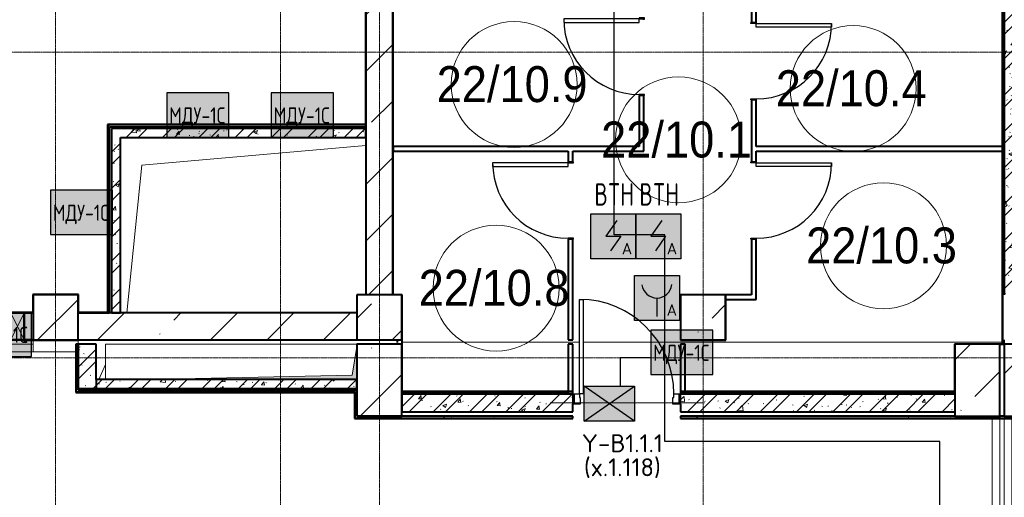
# Model space of a CAD drawing. Header units: millimetres. Extents: x -135639 to 224623, y -383017 to -59102.
# Tile 124 of 256: x 91794 to 102744, y -347868 to -342555. Entities that reach past the tile are written whole.
import ezdxf
from ezdxf.enums import TextEntityAlignment as Align

# ---------------------------------------------------------------- set-up
doc = ezdxf.new("R2010")
doc.units = ezdxf.units.MM
for name, pattern in [('CONTINOUS', [0]), ('Линия сетки', [25, 20, -2.5, 0, -2.5]), ('Невидимые', [5, 3, -2]), ('Штрих_3_1_5_', [4.5, 3, -1.5]), ('Штриховая_ш3 п1_5', [4.5, 3, -1.5])]:
    doc.linetypes.add(name, pattern=pattern)
for name, color, linetype, lineweight in [('A-000-M_MASS', 7, 'Continuous', 18), ('A-000-MH_MASS', 7, 'Невидимые', 18), ('A-010-A_ROOM', 7, 'Continuous', 20), ('A-200-M_WALL', 7, 'Continuous', 18), ('A-200-M_WALL_EXT', 7, 'Continuous', 18), ('A-200-M_WALL_INT', 7, 'Continuous', 18), ('A-200-M_WALL_PAT', 7, 'Continuous', 40), ('A-314-M_WINDOW', 7, 'Continuous', 18), ('A-325-M_DOOR', 7, 'Continuous', 18), ('A-325-M_DOOR__FRAME', 7, 'Continuous', 30), ('A-325-M_DOOR_PANEL', 7, 'Continuous', 30), ('M-567-M_MECH_EQP', 7, 'Continuous', 18), ('S-280-M_COLUMN', 7, 'Continuous', 18), ('S-280-M_STRUCT_FRAME', 7, 'Continuous', 18), ('Z-030-M_GRID', 7, 'Continuous', 9), ('Z-060-M_DETAIL', 7, 'Continuous', 18), ('Арматура воздуховодов', 7, 'Continuous', 18), ('ОС', 5, 'Continuous', 25), ('ПС', 7, 'Continuous', 40), ('СС-011-ПОЖ-СИГНАЛИЗАЦИЯ', 1, 'Continuous', 30)]:
    doc.layers.add(name, color=color, linetype=linetype, lineweight=lineweight)
doc.layers.add('A-010-M_ROOM_SEPARATION', color=4, linetype='Штриховая_ш3 п1_5', lineweight=40, true_color=0x00ffff)
doc.layers.add('ССПС', color=5, linetype='Continuous')
doc.styles.add('1111', font='isocpeur.ttf')
doc.styles.add('Arial_2', font='arial.ttf', dxfattribs={"width": 0.9, "height": 400})
doc.styles.add('ISOCPEUR', font='isocpeur.ttf', dxfattribs={"height": 300})
pattern_1 = [(50, (0, 0), (437.2423, -38.2536), [45.72, -502.92]), (355, (0, 0), (-84.5828, 458.5367), [36.576, -402.336]), (100.451, (36.44, -3.2), (352.662, 420.2802), [38.856, -427.416]), (46.184, (0, 121.9), (650.59, -100.9033), [68.58, -754.38]), (96.636, (54.2, 113.5), (569.766, 593.8263), [58.284, -641.125]), (351.184, (0, 121.9), (569.7716, 593.8214), [54.864, -603.504]), (21, (60.96, 91.44), (363.875, -245.4366), [45.72, -502.92]), (326, (60.96, 91.44), (148.3253, 442.0518), [36.576, -402.336]), (71.451, (91.3, 71), (512.201, 196.6115), [38.856, -427.416]), (37.5, (0, 0), (7.41278, 202.9318), [6.706, -390.754, 6.706, -401.726, -403.86]), (37.5, (0, 0), (7.41278, 202.9318), [-805.891, 6.706, -397.154]), (7.5, (0, 0), (160.36715, 240.43305), [6.706, -226.162, 6.706, -381.61, -153.924]), (7.5, (0, 0), (160.36715, 240.43305), [-621.182, 6.706, -147.218]), (327.5, (-135.94, 0), (325.41783, -13.7491), [6.706, -145.694, 6.706, -468.782, -630.936]), (327.5, (-135.94, 0), (325.41783, -13.7491), [-627.888, 6.706, -624.23]), (317.5, (-196.9, 0), (355.51, 61.0244), [6.706, -191.414, 6.706, -309.067, -448.056]), (317.5, (-196.9, 0), (355.51, 61.0244), [-513.893, 6.706, -441.35])]
pattern_2 = [(45, (0, 0), (-202.05576, 202.05576), []), (45, (134.7, 0), (-202.05576, 202.05576), [])]
pattern_3 = [(0, (0, 0), (812.8, 203.2), [67.056, -542.544, 67.056, -542.544, -3251.2]), (0, (0, 0), (812.8, 203.2), [-1219.2, 67.056, -1152.144, 67.056, -542.544, -1422.4]), (0, (0, 0), (812.8, 203.2), [-3048, 67.056, -339.344, 67.056, -948.944]), (120, (304.8, 101.6), (-582.37636, 602.30545), [67.056, -542.544, 67.056, -542.544, -3251.2]), (120, (304.8, 101.6), (-582.37636, 602.30545), [-1219.2, 67.056, -1152.144, 67.056, -542.544, -1422.4]), (120, (304.8, 101.6), (-582.37636, 602.30545), [-3048, 67.056, -339.344, 67.056, -948.944]), (240, (406.4, 508), (-230.42364, -805.50545), [67.056, -542.544, 67.056, -542.544, -3251.2]), (240, (406.4, 508), (-230.42364, -805.50545), [-1219.2, 67.056, -1152.144, 67.056, -542.544, -1422.4]), (240, (406.4, 508), (-230.42364, -805.50545), [-3048, 67.056, -339.344, 67.056, -948.944])]
pattern_4 = [(45, (0, 0), (-628.618, 628.618), []), (45, (628.6, 0), (-628.618, 628.618), [1111.25, -222.25, 6.706, -215.544])]

# ---------------------------------------------------------------- blocks, each defined once
blk = doc.blocks.new('101_Дверь_Однопольная - _ПЧ_800х2000_Кладовая_Л-4171007-B2_-11_400_')
at = {"layer": 'A-325-M_DOOR', "color": 253, "lineweight": 30, "true_color": 0xaaaaaa}
for p, q in [((-430, 25), (-431, 25)), ((-431, 25), (-431, -35)), ((-430, -35), (-430, 25)), ((431, 25), (430, 25)), ((430, 25), (430, -35)), ((431, -35), (431, 25)), ((-431, -35), (-430, -35)), ((430, -35), (431, -35))]:
    blk.add_line(p, q, dxfattribs=at)
at = {"layer": 'A-325-M_DOOR__FRAME', "color": 253, "true_color": 0xaaaaaa}
for p, q in [((-420, 25), (-430, 25)), ((-430, 25), (-430, -35)), ((-420, -15), (-420, 25)), ((430, 25), (420, 25)), ((420, 25), (420, -15)), ((430, -35), (430, 25)), ((-430, -35), (-419, -35)), ((-419, -15), (-420, -15)), ((-419, -35), (-419, -15)), ((420, -15), (419, -15)), ((419, -15), (419, -35)), ((419, -35), (430, -35))]:
    blk.add_line(p, q, dxfattribs=at)
at = {"layer": 'A-325-M_DOOR_PANEL', "color": 253, "true_color": 0xaaaaaa}
for p, q in [((420, 865), (380, 865)), ((380, 865), (380, 25)), ((420, 25), (420, 865)), ((380, 25), (420, 25))]:
    blk.add_line(p, q, dxfattribs=at)
blk.add_arc((420, 25), 840, 90, 180, dxfattribs=at)
blk = doc.blocks.new('101_Дверь_Однопольная - _ПЧ_800х2000_Кладовая_Пр-4171002-B2_-11_400_')
at = {"layer": 'A-325-M_DOOR', "color": 253, "lineweight": 30, "true_color": 0xaaaaaa}
for p, q in [((-431, 25), (-430, 25)), ((-431, -35), (-431, 25)), ((-430, 25), (-430, -35)), ((430, -35), (430, 25)), ((430, 25), (431, 25)), ((431, 25), (431, -35)), ((-430, -35), (-431, -35)), ((431, -35), (430, -35))]:
    blk.add_line(p, q, dxfattribs=at)
at = {"layer": 'A-325-M_DOOR__FRAME', "color": 253, "true_color": 0xaaaaaa}
for p, q in [((-430, 25), (-420, 25)), ((-430, -35), (-430, 25)), ((-420, 25), (-420, -15)), ((420, 25), (430, 25)), ((420, -15), (420, 25)), ((430, 25), (430, -35)), ((-419, -35), (-430, -35)), ((-420, -15), (-419, -15)), ((-419, -15), (-419, -35)), ((419, -15), (420, -15)), ((419, -35), (419, -15)), ((430, -35), (419, -35))]:
    blk.add_line(p, q, dxfattribs=at)
at = {"layer": 'A-325-M_DOOR_PANEL', "color": 253, "true_color": 0xaaaaaa}
for p, q in [((-420, 865), (-380, 865)), ((-420, 25), (-420, 865)), ((-380, 865), (-380, 25)), ((-380, 25), (-420, 25))]:
    blk.add_line(p, q, dxfattribs=at)
blk.add_arc((-420, 25), 840, 0, 90, dxfattribs=at)
blk = doc.blocks.new('101_Дверь_Однопольная - _ПЧ_Мет_1000х2000_Блок кладовых_EI60_Пр-4427903-B2_-11_400_')
at = {"layer": 'A-325-M_DOOR', "color": 253, "lineweight": 30, "true_color": 0xaaaaaa}
for p, q in [((-600, 100), (-585, 100)), ((-600, -15), (-600, 100)), ((-585, 100), (-585, -15)), ((585, -15), (585, 100)), ((585, 100), (600, 100)), ((600, 100), (600, -15)), ((-585, -15), (-600, -15)), ((600, -15), (585, -15))]:
    blk.add_line(p, q, dxfattribs=at)
at = {"layer": 'A-325-M_DOOR__FRAME', "color": 253, "true_color": 0xaaaaaa}
for p, q in [((-585, 100), (-525, 100)), ((-585, -15), (-585, 100)), ((-525, 100), (-525, 60)), ((-525, 60), (-515, 60)), ((-515, 60), (-515, -15)), ((515, 60), (525, 60)), ((515, -15), (515, 60)), ((525, 100), (585, 100)), ((525, 60), (525, 100)), ((585, 100), (585, -15)), ((-515, -15), (-585, -15)), ((585, -15), (515, -15))]:
    blk.add_line(p, q, dxfattribs=at)
at = {"layer": 'A-325-M_DOOR_PANEL', "color": 253, "true_color": 0xaaaaaa}
for p, q in [((-525, 1150), (-485, 1150)), ((-525, 100), (-525, 1150)), ((-485, 1150), (-485, 100)), ((-485, 100), (-525, 100))]:
    blk.add_line(p, q, dxfattribs=at)
blk.add_arc((-525, 100), 1050, 0, 90, dxfattribs=at)
blk = doc.blocks.new('A_MEQ_OpeningShaft-Rectangular - ОВ-2726996-B2_-11_400_')
at = {"layer": 'Z-060-M_DETAIL', "true_color": 0xe2e2e2}
blk.add_hatch(color=254, dxfattribs=at).paths.add_polyline_path([(2166, -10), (4, -10), (4, -376), (57, -57), (2320, -10)])
at = {"layer": 'A-000-MH_MASS', "color": 253, "linetype": 'Continuous', "true_color": 0xaaaaaa}
for p, q in [((2800, -400), (2800, -10)), ((4, -400), (2800, -400))]:
    blk.add_line(p, q, dxfattribs=at)
at = {"layer": 'Z-060-M_DETAIL', "color": 253, "true_color": 0xaaaaaa}
for p, q in [((57, -57), (4, -376)), ((4, -376), (57, -57)), ((2320, -10), (57, -57)), ((57, -57), (2320, -10)), ((2800, -400), (2800, -10)), ((2800, -10), (2800, -400)), ((4, -400), (2800, -400)), ((4, -400), (2800, -400))]:
    blk.add_line(p, q, dxfattribs=at)
blk = doc.blocks.new('ПР - _ПЧ_1200_200_Оп250-250_Шаг300_Арм16_Арм10-V55-B2_-11_400_')
at = {"layer": 'S-280-M_STRUCT_FRAME', "color": 21, "true_color": 0xffaaaa}
for p, q in [((-850, 0), (850, 0)), ((-850, 0), (-600, 0)), ((-515, 0), (515, 0)), ((-515, 0), (515, 0)), ((600, 0), (850, 0))]:
    blk.add_line(p, q, dxfattribs=at)
blk = doc.blocks.new('CP_ДШ_Hanytex_TopJoint 24C_Половина - CP_ДШ_Hanytex_TopJoint 24C_Половина-V93-B2_-11_400_')
at = {"layer": 'A-000-M_MASS', "color": 253, "true_color": 0xaaaaaa}
for p, q in [((500, 110), (25, 110)), ((500, 110), (500, -25)), ((0, -25), (0, 25))]:
    blk.add_line(p, q, dxfattribs=at)
blk = doc.blocks.new('CP_ДШ_Hanytex_TopJoint 24C - CP_ДШ_Hanytex_TopJoint 24C-3950277-B2_-11_400_')
at = {"layer": 'A-000-M_MASS', "color": 253, "true_color": 0xaaaaaa}
for p, q in [((0, -25), (0, 110)), ((1185, 110), (0, 110)), ((1300, 110), (1225, 110)), ((1300, 110), (1300, -25)), ((1185, 25), (0, 25)), ((0, 25), (0, -25)), ((1300, 25), (1225, 25)), ((1300, -25), (1300, 25)), ((250, -25), (1185, -25)), ((1225, -25), (1300, -25)), ((1185, -110), (250, -110)), ((1300, -110), (1225, -110))]:
    blk.add_line(p, q, dxfattribs=at)
blk = doc.blocks.new('180_ДефШов_ОснЛиния_ - Накладной профиль Угловой шир_ 50 мм Пол-3658927-B2_-11_400_')
at = {"layer": 'A-000-M_MASS', "color": 253, "true_color": 0xaaaaaa}
blk.add_line((0, 0), (525, 0), dxfattribs=at)
blk = doc.blocks.new('180_ДефШов_ОснЛиния_ - Накладной профиль Угловой шир_ 50 мм Пол-3647981-B2_-11_400_')
at = {"layer": 'A-000-M_MASS', "color": 253, "true_color": 0xaaaaaa}
blk.add_line((0, 0), (500, 0), dxfattribs=at)
blk = doc.blocks.new('180_ДефШов_ОснЛиния_ - Накладной профиль шир_ 50 мм Пол-3658928-B2_-11_400_')
at = {"layer": 'A-000-M_MASS', "color": 253, "true_color": 0xaaaaaa}
blk.add_line((0, 0), (2550, 0), dxfattribs=at)
blk = doc.blocks.new('180_ДефШов_ОснЛиния_ - Накладной профиль шир_ 50 мм Пол-V127-B2_-11_400_')
at = {"layer": 'A-000-M_MASS', "color": 253, "true_color": 0xaaaaaa}
for p, q in [((0, 0), (1975, 0)), ((2015, 0), (3100, 0))]:
    blk.add_line(p, q, dxfattribs=at)
blk = doc.blocks.new('CP_ДШ_Hanytex_TopJoint 24C - CP_ДШ_Hanytex_TopJoint 24C-V129-B2_-11_400_')
at = {"layer": 'A-000-M_MASS', "color": 253, "true_color": 0xaaaaaa}
for p, q in [((3600, 110), (25, 110)), ((3600, 25), (25, 25)), ((3600, -25), (3600, 25)), ((3600, 25), (3600, -25)), ((25, -25), (3600, -25)), ((3600, -110), (25, -110))]:
    blk.add_line(p, q, dxfattribs=at)
blk = doc.blocks.new('135_SLK_GD_AR_rvt-1-B2_-11_400_')
at = {"layer": 'A-200-M_WALL_PAT', "lineweight": 9, "true_color": 0xaaaaaa}
h = blk.add_hatch(dxfattribs=at)
h.set_pattern_fill('FP_4', color=253, style=0, pattern_type=2)
h.set_pattern_definition(pattern_3)
h.paths.add_polyline_path([(111280, 15550), (111300, 15552), (111300, 22200), (111280, 22200), (111280, 15552)])
h = blk.add_hatch(dxfattribs=at)
h.set_pattern_fill('FP_1', color=253, style=0, pattern_type=2)
h.set_pattern_definition(pattern_1)
h.paths.add_polyline_path([(111300, 16100), (111550, 16100), (111550, 21950), (111300, 21950), (111300, 18908)])
h = blk.add_hatch(dxfattribs=at)
h.set_pattern_fill('FP_2', color=253, style=0, pattern_type=2)
h.set_pattern_definition(pattern_2)
h.paths.add_polyline_path([(111300, 16100), (111550, 16100), (111550, 21950), (111300, 21950), (111300, 18908)])
h = blk.add_hatch(dxfattribs=at)
h.set_pattern_fill('FP_4', color=253, style=0, pattern_type=2)
h.set_pattern_definition(pattern_3)
h.paths.add_polyline_path([(101330, 15900), (101350, 15900), (101350, 17990), (101330, 17990), (101330, 15905)])
h = blk.add_hatch(dxfattribs=at)
h.set_pattern_fill('FP_4', color=253, style=0, pattern_type=2)
h.set_pattern_definition(pattern_3)
h.paths.add_polyline_path([(104200, 17970), (104200, 17990), (101350, 17990), (101350, 17970), (101938, 17970)])
h = blk.add_hatch(dxfattribs=at)
h.set_pattern_fill('FP_1', color=253, style=0, pattern_type=2)
h.set_pattern_definition(pattern_1)
h.paths.add_polyline_path([(104200, 17850), (104200, 17950), (101370, 17950), (101370, 17850), (101938, 17850)])
h = blk.add_hatch(dxfattribs=at)
h.set_pattern_fill('FP_2', color=253, style=0, pattern_type=2)
h.set_pattern_definition(pattern_2)
h.paths.add_polyline_path([(104200, 17850), (104200, 17950), (101370, 17950), (101370, 17850), (101938, 17850)])
h = blk.add_hatch(dxfattribs=at)
h.set_pattern_fill('FP_1', color=253, style=0, pattern_type=2)
h.set_pattern_definition(pattern_1)
h.paths.add_polyline_path([(101470, 15900), (101470, 17850), (101370, 17850), (101370, 15900)])
h = blk.add_hatch(dxfattribs=at)
h.set_pattern_fill('FP_2', color=253, style=0, pattern_type=2)
h.set_pattern_definition(pattern_2)
h.paths.add_polyline_path([(101470, 15900), (101470, 17850), (101370, 17850), (101370, 15900)])
at = {"layer": 'A-200-M_WALL_PAT', "lineweight": 18, "true_color": 0xcbcbcb}
blk.add_hatch(color=9, dxfattribs=at).paths.add_polyline_path([(100400, 15600), (100500, 15600), (100500, 15900), (100400, 15900), (100400, 15735)])
at = {"layer": 'A-200-M_WALL_PAT', "lineweight": 9, "true_color": 0xaaaaaa}
h = blk.add_hatch(dxfattribs=at)
h.set_pattern_fill('FP_4', color=253, style=0, pattern_type=2)
h.set_pattern_definition(pattern_3)
h.paths.add_polyline_path([(101000, 15040), (101000, 15550), (100980, 15550), (100980, 15040)])
h = blk.add_hatch(dxfattribs=at)
h.set_pattern_fill('FP_1', color=253, style=0, pattern_type=2)
h.set_pattern_definition(pattern_1)
h.paths.add_polyline_path([(101200, 15060), (101200, 15550), (101000, 15550), (101000, 15060)])
h = blk.add_hatch(dxfattribs=at)
h.set_pattern_fill('FP_2', color=253, style=0, pattern_type=2)
h.set_pattern_definition(pattern_2)
h.paths.add_polyline_path([(101200, 15060), (101200, 15550), (101000, 15550), (101000, 15060)])
h = blk.add_hatch(dxfattribs=at)
h.set_pattern_fill('FP_1', color=253, style=0, pattern_type=2)
h.set_pattern_definition(pattern_1)
h.paths.add_polyline_path([(104100, 15060), (104100, 15160), (101200, 15160), (101200, 15060), (101938, 15060)])
h = blk.add_hatch(dxfattribs=at)
h.set_pattern_fill('FP_2', color=253, style=0, pattern_type=2)
h.set_pattern_definition(pattern_2)
h.paths.add_polyline_path([(104100, 15060), (104100, 15160), (101200, 15160), (101200, 15060), (101938, 15060)])
h = blk.add_hatch(dxfattribs=at)
h.set_pattern_fill('FP_4', color=253, style=0, pattern_type=2)
h.set_pattern_definition(pattern_3)
h.paths.add_polyline_path([(104075, 15020), (104080, 15020), (104080, 15040), (100980, 15040), (100980, 15020), (101938, 15020)])
h = blk.add_hatch(dxfattribs=at)
h.set_pattern_fill('FP_4', color=253, style=0, pattern_type=2)
h.set_pattern_definition(pattern_3)
h.paths.add_polyline_path([(104100, 14750), (104100, 15040), (104080, 15040), (104080, 14750)])
h = blk.add_hatch(dxfattribs=at)
h.set_pattern_fill('FP_4', color=253, style=0, pattern_type=2)
h.set_pattern_definition(pattern_3)
h.paths.add_polyline_path([(106450, 15000), (106500, 15000), (106500, 15020), (104600, 15020), (104602, 15000), (104711, 15000)])
h.paths.add_polyline_path([(110750, 15000), (110750, 15020), (107700, 15020), (107700, 15000), (110258, 15000)])
h = blk.add_hatch(dxfattribs=at)
h.set_pattern_fill('FP_1', color=253, style=0, pattern_type=2)
h.set_pattern_definition(pattern_1)
h.paths.add_polyline_path([(110750, 14800), (110750, 15000), (107700, 15000), (107700, 14800), (110258, 14800)])
h.paths.add_polyline_path([(104711, 14800), (106500, 14800), (106500, 15000), (104600, 15000), (104600, 14800)])
h = blk.add_hatch(dxfattribs=at)
h.set_pattern_fill('FP_2', color=253, style=0, pattern_type=2)
h.set_pattern_definition(pattern_2)
h.paths.add_polyline_path([(110750, 14800), (110750, 15000), (107700, 15000), (107700, 14800), (110258, 14800)])
h.paths.add_polyline_path([(104711, 14800), (106500, 14800), (106500, 15000), (104600, 15000), (104600, 14800)])
h = blk.add_hatch(dxfattribs=at)
h.set_pattern_fill('FP_4', color=253, style=0, pattern_type=2)
h.set_pattern_definition(pattern_3)
h.paths.add_polyline_path([(117300, 14730), (117300, 14750), (115000, 14750), (115000, 14730), (115804, 14730)])
h.paths.add_polyline_path([(113800, 14730), (113800, 14750), (107700, 14750), (107700, 14730), (113031, 14730)])
h.paths.add_polyline_path([(106500, 14730), (106500, 14750), (104080, 14750), (104080, 14730), (104711, 14730)])
at = {"color": 253, "lineweight": 18, "true_color": 0xaaaaaa}
for p, q in [((104200, 17760), (101710, 17542)), ((101710, 17542), (101540, 15900)), ((101304, 15326), (101230, 15160))]:
    blk.add_line(p, q, dxfattribs=at)
at = {"layer": 'A-010-M_ROOM_SEPARATION', "color": 131, "linetype": 'Штрих_3_1_5_', "true_color": 0xaaffff}
for p, q in [((104550, 15550), (104550, 15600)), ((111250, 15550), (111280, 15550))]:
    blk.add_line(p, q, dxfattribs=at)
at = {"layer": 'A-200-M_WALL', "color": 253, "lineweight": 40, "true_color": 0xaaaaaa}
for p, q in [((111280, 22180), (111280, 15552)), ((111300, 21950), (111300, 16100)), ((111300, 16100), (111300, 21950)), ((101330, 17990), (101330, 15905)), ((101330, 17990), (101350, 17990)), ((104200, 17990), (101350, 17990)), ((100495, 15900), (100400, 15900)), ((100400, 15900), (100495, 15900)), ((100500, 15900), (100495, 15900)), ((101330, 15905), (101330, 15900)), ((100400, 15600), (100500, 15600)), ((100500, 15600), (100400, 15600)), ((100980, 15550), (100980, 15040)), ((111280, 15552), (111280, 15550)), ((101200, 15160), (101200, 15060)), ((100980, 15020), (100980, 15040)), ((100980, 15020), (104075, 15020)), ((104075, 15020), (104080, 15020)), ((104080, 15020), (104080, 14750)), ((104602, 15020), (104600, 15020)), ((106500, 15020), (104602, 15020)), ((110750, 15020), (107700, 15020)), ((106450, 15000), (104602, 15000)), ((104602, 15000), (106450, 15000)), ((106450, 15000), (106500, 15000)), ((107750, 15000), (107700, 15000)), ((107700, 15000), (107750, 15000)), ((107700, 15000), (107750, 15000)), ((110750, 15000), (107750, 15000)), ((107750, 15000), (110750, 15000)), ((104080, 14730), (104080, 14750)), ((104080, 14730), (106500, 14730)), ((107700, 14730), (113800, 14730))]:
    blk.add_line(p, q, dxfattribs=at)
at = {"layer": 'A-200-M_WALL_INT', "color": 253, "lineweight": 40, "true_color": 0xaaaaaa}
for p, q in [((104195, 23602), (104195, 17995)), ((104200, 17995), (104200, 23602)), ((104500, 23325), (104500, 17972)), ((104502, 17972), (104502, 23325)), ((111275, 22175), (111275, 15552)), ((108490, 19819), (108490, 19131)), ((108540, 19131), (108540, 19250)), ((107240, 18319), (107240, 17750)), ((107290, 17700), (107290, 18319)), ((108490, 18269), (108490, 17581)), ((108540, 17750), (108540, 18269)), ((101330, 17995), (101325, 17995)), ((101325, 17995), (101325, 15905)), ((101350, 17995), (101330, 17995)), ((104195, 17995), (101350, 17995)), ((101350, 15905), (101350, 17970)), ((101350, 17970), (104200, 17970)), ((104200, 17970), (104200, 17995)), ((104500, 17972), (104500, 17848)), ((104502, 17848), (104502, 17972)), ((104200, 17950), (101370, 17950)), ((101370, 17950), (101370, 17850)), ((101370, 17850), (101370, 15900)), ((101470, 17850), (104200, 17850)), ((101470, 15900), (101470, 17850)), ((104200, 17850), (104200, 17950)), ((104500, 17848), (104500, 16100)), ((104502, 16102), (104502, 17848)), ((107240, 17750), (104504, 17750)), ((104504, 17750), (104504, 17700)), ((111300, 17750), (108540, 17750)), ((111300, 17700), (111300, 17750)), ((104504, 17700), (106450, 17700)), ((106450, 17700), (106450, 17581)), ((106500, 17700), (107240, 17700)), ((106500, 17581), (106500, 17700)), ((107240, 17700), (107290, 17700)), ((108540, 17581), (108540, 17700)), ((108540, 17700), (111300, 17700)), ((106450, 16719), (106450, 15600)), ((106500, 15600), (106500, 16719)), ((108490, 16719), (108490, 16100)), ((108540, 16100), (108540, 16719)), ((100500, 16105), (100495, 16105)), ((100495, 16105), (100495, 15905)), ((101000, 16105), (100500, 16105)), ((101005, 16105), (101000, 16105)), ((101005, 15905), (101005, 16105)), ((104602, 16102), (104502, 16102)), ((104602, 16100), (104602, 16102)), ((104602, 15025), (104602, 16100)), ((107700, 16102), (107698, 16102)), ((107698, 16102), (107698, 15600)), ((108200, 16102), (107700, 16102)), ((108202, 16102), (108200, 16102)), ((108490, 16100), (108200, 16100)), ((108202, 15598), (108202, 16102)), ((108540, 16050), (108540, 16100)), ((108200, 16050), (108540, 16050)), ((100495, 15905), (100400, 15905)), ((100400, 15905), (100400, 15900)), ((100495, 15900), (100500, 15900)), ((101000, 15900), (101005, 15900)), ((101325, 15905), (101005, 15905)), ((101005, 15900), (101330, 15900)), ((101330, 15900), (101350, 15900)), ((101350, 15900), (101350, 15905)), ((101370, 15900), (101470, 15900)), ((100400, 15600), (100400, 15598)), ((100400, 15598), (101000, 15598)), ((101000, 15550), (100975, 15550)), ((100975, 15550), (100975, 15040)), ((101000, 15598), (101000, 15600)), ((101200, 15550), (101000, 15550)), ((101000, 15550), (101000, 15060)), ((101000, 15040), (101000, 15550)), ((101200, 15160), (101200, 15550)), ((104600, 15600), (104600, 15020)), ((106450, 15600), (106500, 15600)), ((106450, 15550), (106450, 15000)), ((106500, 15550), (106450, 15550)), ((106500, 15000), (106500, 15550)), ((107698, 15600), (107698, 15598)), ((107698, 15598), (108200, 15598)), ((107750, 15550), (107700, 15550)), ((107700, 15550), (107700, 15000)), ((107750, 15000), (107750, 15550)), ((108200, 15598), (108202, 15598)), ((110750, 15552), (110748, 15552)), ((110748, 15552), (110748, 15025)), ((111275, 15552), (110750, 15552)), ((111250, 15550), (111280, 15550)), ((111280, 15550), (111300, 15550)), ((111300, 15552), (111300, 15600)), ((111300, 15550), (111300, 15552)), ((104100, 15160), (101200, 15160)), ((104100, 15060), (104100, 15160)), ((100975, 15040), (100975, 15020)), ((100975, 15020), (100975, 15015)), ((100975, 15015), (104075, 15015)), ((101000, 15060), (101200, 15060)), ((104075, 15040), (101000, 15040)), ((101200, 15060), (104100, 15060)), ((104080, 15040), (104075, 15040)), ((104075, 15015), (104075, 14750)), ((104100, 15040), (104080, 15040)), ((104100, 14750), (104100, 15040)), ((104600, 15020), (104600, 15000)), ((106500, 15025), (104602, 15025)), ((106500, 15000), (106500, 15025)), ((110748, 15025), (107700, 15025)), ((107700, 15025), (107700, 15000)), ((104602, 15000), (104600, 15000)), ((104600, 15000), (104600, 14800)), ((104600, 15000), (104602, 15000)), ((104600, 14800), (106500, 14800)), ((106500, 14800), (106500, 14885)), ((107700, 14885), (107700, 14800)), ((107700, 14800), (110750, 14800)), ((104075, 14750), (104075, 14730)), ((104075, 14730), (104075, 14725)), ((104075, 14725), (106500, 14725)), ((106500, 14750), (104100, 14750)), ((106500, 14725), (106500, 14750)), ((110750, 14750), (107700, 14750)), ((107700, 14750), (107700, 14725)), ((107700, 14725), (113800, 14725)), ((111300, 14750), (111250, 14750))]:
    blk.add_line(p, q, dxfattribs=at)
at = {"layer": 'A-000-M_MASS', "color": 253, "lineweight": 18, "true_color": 0xaaaaaa}
for name, p, rotation in [('CP_ДШ_Hanytex_TopJoint 24C - CP_ДШ_Hanytex_TopJoint 24C-3950277-B2_-11_400_', (100500, 15575), 180), ('CP_ДШ_Hanytex_TopJoint 24C_Половина - CP_ДШ_Hanytex_TopJoint 24C_Половина-V93-B2_-11_400_', (101000, 15575), 180), ('CP_ДШ_Hanytex_TopJoint 24C - CP_ДШ_Hanytex_TopJoint 24C-V129-B2_-11_400_', (111275, 14750), 270.0000000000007)]:
    blk.add_blockref(name, p, dxfattribs=dict(at, rotation=rotation))
for name, p in [('180_ДефШов_ОснЛиния_ - Накладной профиль шир_ 50 мм Пол-V127-B2_-11_400_', (104600, 15575)), ('180_ДефШов_ОснЛиния_ - Накладной профиль Угловой шир_ 50 мм Пол-3647981-B2_-11_400_', (107700, 15575)), ('180_ДефШов_ОснЛиния_ - Накладной профиль шир_ 50 мм Пол-3658928-B2_-11_400_', (108200, 15575)), ('180_ДефШов_ОснЛиния_ - Накладной профиль Угловой шир_ 50 мм Пол-3658927-B2_-11_400_', (110750, 15575))]:
    blk.add_blockref(name, p, dxfattribs=at)
at = {"layer": 'A-325-M_DOOR', "color": 253, "lineweight": 18, "true_color": 0xaaaaaa}
for name, p, rotation in [('101_Дверь_Однопольная - _ПЧ_800х2000_Кладовая_Л-4171007-B2_-11_400_', (107265, 18750), 89.99999999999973), ('101_Дверь_Однопольная - _ПЧ_800х2000_Кладовая_Пр-4171002-B2_-11_400_', (108515, 18700), 269.9999999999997), ('101_Дверь_Однопольная - _ПЧ_800х2000_Кладовая_Л-4171007-B2_-11_400_', (106475, 17150), 89.99999999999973), ('101_Дверь_Однопольная - _ПЧ_800х2000_Кладовая_Пр-4171002-B2_-11_400_', (108515, 17150), 269.9999999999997)]:
    blk.add_blockref(name, p, dxfattribs=dict(at, rotation=rotation))
blk.add_blockref('101_Дверь_Однопольная - _ПЧ_Мет_1000х2000_Блок кладовых_EI60_Пр-4427903-B2_-11_400_', (107100, 14900), dxfattribs=at)
at = {"layer": 'M-567-M_MECH_EQP', "color": 253, "lineweight": 18, "true_color": 0xaaaaaa, "rotation": 180}
blk.add_blockref('A_MEQ_OpeningShaft-Rectangular - ОВ-2726996-B2_-11_400_', (104104, 15150), dxfattribs=at)
at = {"layer": 'S-280-M_STRUCT_FRAME', "color": 253, "lineweight": 18, "true_color": 0xaaaaaa}
blk.add_blockref('ПР - _ПЧ_1200_200_Оп250-250_Шаг300_Арм16_Арм10-V55-B2_-11_400_', (107100, 14900), dxfattribs=at)
blk = doc.blocks.new('Бетон-Прямоугольная-Колонна - CLM_Подземные этажи_В40-500х800-V146-B2_-11_400_')
at = {"layer": 'S-280-M_COLUMN', "lineweight": 9, "true_color": 0xaaaaaa}
h = blk.add_hatch(dxfattribs=at)
h.set_pattern_fill('FP_24', color=253, style=0, pattern_type=2)
h.set_pattern_definition([(45, (-111550, -15150), (-628.618, 628.618), []), (45, (-110921.4, -15150), (-628.618, 628.618), [1111.25, -222.25, 6.706, -215.544])])
h.paths.add_polyline_path([(250, -400), (250, 400), (-250, 400), (-250, -400)])
at = {"layer": 'S-280-M_COLUMN', "color": 253, "lineweight": 40, "true_color": 0xaaaaaa}
for p, q in [((250, 400), (-250, 400)), ((-250, 400), (-250, -400)), ((250, -400), (250, 400)), ((-250, -400), (250, -400))]:
    blk.add_line(p, q, dxfattribs=at)
blk = doc.blocks.new('Бетон-Прямоугольная-Колонна - CLM_Подземные этажи_В40-500х800-V147-B2_-11_400_')
at = {"layer": 'S-280-M_COLUMN', "lineweight": 9, "true_color": 0xaaaaaa}
h = blk.add_hatch(dxfattribs=at)
h.set_pattern_fill('FP_25', color=253, style=0, pattern_type=2)
h.set_pattern_definition([(45, (-111000, -15150), (-628.618, 628.618), []), (45, (-110371.4, -15150), (-628.618, 628.618), [1111.25, -222.25, 6.706, -215.544])])
h.paths.add_polyline_path([(250, -400), (250, 400), (-250, 400), (-250, -400)])
at = {"layer": 'S-280-M_COLUMN', "color": 253, "lineweight": 40, "true_color": 0xaaaaaa}
for p, q in [((250, 400), (-250, 400)), ((-250, 400), (-250, -400)), ((250, -400), (250, 400)), ((-250, -400), (250, -400))]:
    blk.add_line(p, q, dxfattribs=at)
blk = doc.blocks.new('135_SLK_GD_KR_rvt-1-B2_-11_400_')
at = {"layer": 'S-280-M_COLUMN', "lineweight": 9, "true_color": 0xaaaaaa}
h = blk.add_hatch(dxfattribs=at)
h.set_pattern_fill('FP_5', color=253, style=0, pattern_type=2)
h.set_pattern_definition(pattern_4)
h.paths.add_polyline_path([(104600, 14750), (104600, 15550), (104100, 15550), (104100, 14750)])
at = {"layer": 'S-280-M_COLUMN', "color": 253, "lineweight": 40, "true_color": 0xaaaaaa}
for p, q in [((104600, 15550), (104100, 15550)), ((104100, 15550), (104100, 14750)), ((104600, 14750), (104600, 15550)), ((104100, 14750), (104600, 14750))]:
    blk.add_line(p, q, dxfattribs=at)
at = {"layer": 'S-280-M_COLUMN', "color": 253, "lineweight": 18, "true_color": 0xaaaaaa}
for name, p in [('Бетон-Прямоугольная-Колонна - CLM_Подземные этажи_В40-500х800-V147-B2_-11_400_', (111000, 15150)), ('Бетон-Прямоугольная-Колонна - CLM_Подземные этажи_В40-500х800-V146-B2_-11_400_', (111550, 15150))]:
    blk.add_blockref(name, p, dxfattribs=at)
blk = doc.blocks.new('Бетон-Прямоугольная-Колонна - CLM_Подземные этажи_В50-500х500-V333-B2_-11_400_')
at = {"layer": 'S-280-M_COLUMN', "lineweight": 9, "true_color": 0xaaaaaa}
h = blk.add_hatch(dxfattribs=at)
h.set_pattern_fill('FP_219', color=253, style=0, pattern_type=2)
h.set_pattern_definition([(45, (-100750, -15850), (-628.618, 628.618), []), (45, (-100121.4, -15850), (-628.618, 628.618), [1111.25, -222.25, 6.706, -215.544])])
h.paths.add_polyline_path([(-250, -250), (250, -250), (250, 250), (-250, 250)])
at = {"layer": 'S-280-M_COLUMN', "color": 253, "lineweight": 40, "true_color": 0xaaaaaa}
for p, q in [((250, 250), (-250, 250)), ((-250, 250), (-250, -250)), ((250, -250), (250, 250)), ((-250, -250), (250, -250))]:
    blk.add_line(p, q, dxfattribs=at)
blk = doc.blocks.new('Бетон-Прямоугольная-Колонна - CLM_Подземные этажи_В50-500х500-V334-B2_-11_400_')
at = {"layer": 'S-280-M_COLUMN', "lineweight": 9, "true_color": 0xaaaaaa}
h = blk.add_hatch(dxfattribs=at)
h.set_pattern_fill('FP_220', color=253, style=0, pattern_type=2)
h.set_pattern_definition([(45, (-107950, -15850), (-628.618, 628.618), []), (45, (-107321.4, -15850), (-628.618, 628.618), [1111.25, -222.25, 6.706, -215.544])])
h.paths.add_polyline_path([(250, -250), (250, 250), (-250, 250), (-250, -250)])
at = {"layer": 'S-280-M_COLUMN', "color": 253, "lineweight": 40, "true_color": 0xaaaaaa}
for p, q in [((250, 250), (-250, 250)), ((-250, 250), (-250, -250)), ((250, -250), (250, 250)), ((-250, -250), (250, -250))]:
    blk.add_line(p, q, dxfattribs=at)
blk = doc.blocks.new('Бетон-Прямоугольная-Колонна - CLM_Подземные этажи_В50-500х500-V346-B2_-11_400_')
at = {"layer": 'S-280-M_COLUMN', "lineweight": 9, "true_color": 0xaaaaaa}
h = blk.add_hatch(dxfattribs=at)
h.set_pattern_fill('FP_234', color=253, style=0, pattern_type=2)
h.set_pattern_definition([(45, (-104350, -15850), (-628.618, 628.618), []), (45, (-103721.4, -15850), (-628.618, 628.618), [1111.25, -222.25, 6.706, -215.544])])
h.paths.add_polyline_path([(250, -250), (250, 250), (-250, 250), (-250, -250)])
at = {"layer": 'S-280-M_COLUMN', "color": 253, "lineweight": 40, "true_color": 0xaaaaaa}
for p, q in [((250, 250), (-250, 250)), ((-250, 250), (-250, -250)), ((250, -250), (250, 250)), ((-250, -250), (250, -250))]:
    blk.add_line(p, q, dxfattribs=at)
blk = doc.blocks.new('231_Отверстие прямоуг _Окно_Стена_ - Отверстие-1798352-B2_-11_400_')
at = {"layer": 'A-314-M_WINDOW', "color": 253, "lineweight": 50, "true_color": 0xaaaaaa}
for p, q in [((50, -150), (50, 150)), ((50, 150), (200, 150)), ((200, 150), (200, -150)), ((200, -150), (50, -150))]:
    blk.add_line(p, q, dxfattribs=at)
at = {"layer": 'Z-060-M_DETAIL', "color": 253, "true_color": 0xaaaaaa}
for p, q in [((50, 150), (50, -150)), ((200, 150), (50, 150)), ((200, 150), (50, -150)), ((50, 150), (200, -150)), ((200, 150), (200, -150)), ((50, -150), (200, -150))]:
    blk.add_line(p, q, dxfattribs=at)
blk = doc.blocks.new('135_SLK_K4_KR_rvt-1-B2_-11_400_')
at = {"layer": 'A-200-M_WALL_PAT', "lineweight": 9, "true_color": 0xaaaaaa}
h = blk.add_hatch(dxfattribs=at)
h.set_pattern_fill('FP_5', color=253, style=0, pattern_type=2)
h.set_pattern_definition(pattern_4)
h.paths.add_polyline_path([(104200, 16100), (104500, 16100), (104500, 25850), (104200, 25850), (104200, 18908)])
h = blk.add_hatch(dxfattribs=at)
h.set_pattern_fill('FP_5', color=253, style=0, pattern_type=2)
h.set_pattern_definition(pattern_4)
h.paths.add_polyline_path([(99200, 15600), (99200, 15900), (98700, 15900), (98700, 15600), (99165, 15600)])
h.paths.add_polyline_path([(97500, 15600), (97500, 15900), (97400, 15900), (97400, 15600)])
h.paths.add_polyline_path([(100500, 15600), (100500, 15900), (100400, 15900), (100400, 15600)])
h = blk.add_hatch(dxfattribs=at)
h.set_pattern_fill('FP_5', color=253, style=0, pattern_type=2)
h.set_pattern_definition(pattern_4)
h.paths.add_polyline_path([(101000, 15600), (104100, 15600), (104100, 15900), (101000, 15900)])
at = {"layer": 'A-200-M_WALL_EXT', "color": 253, "lineweight": 40, "true_color": 0xaaaaaa}
for p, q in [((104500, 16100), (104500, 25850)), ((104200, 25550), (104200, 16100)), ((100500, 15900), (100400, 15900)), ((104100, 15900), (101000, 15900)), ((100400, 15600), (100500, 15600)), ((101000, 15600), (104100, 15600))]:
    blk.add_line(p, q, dxfattribs=at)
at = {"layer": 'A-314-M_WINDOW', "color": 253, "lineweight": 18, "true_color": 0xaaaaaa}
blk.add_blockref('231_Отверстие прямоуг _Окно_Стена_ - Отверстие-1798352-B2_-11_400_', (100200, 15750), dxfattribs=at)
at = {"layer": 'S-280-M_COLUMN', "color": 253, "lineweight": 18, "true_color": 0xaaaaaa}
for name, p in [('Бетон-Прямоугольная-Колонна - CLM_Подземные этажи_В50-500х500-V333-B2_-11_400_', (100750, 15850)), ('Бетон-Прямоугольная-Колонна - CLM_Подземные этажи_В50-500х500-V346-B2_-11_400_', (104350, 15850)), ('Бетон-Прямоугольная-Колонна - CLM_Подземные этажи_В50-500х500-V334-B2_-11_400_', (107950, 15850))]:
    blk.add_blockref(name, p, dxfattribs=at)
blk = doc.blocks.new('050_Марка_Помещение - Номер-620969-B2_-11_400_')
at = {"layer": 'A-010-A_ROOM', "color": 253, "true_color": 0xaaaaaa}
blk.add_circle((0, 0), 3.5, dxfattribs=at)
blk = doc.blocks.new('-2 этаж')
at = {"layer": 'Z-030-M_GRID', "color": 253, "linetype": 'Линия сетки', "true_color": 0xaaaaaa}
for p, q in [((359842.3, -369622.2), (359842.3, -216207.4)), ((362342.3, -369628.3), (362342.3, -216207.4)), ((363442.3, -367082), (363442.3, -216207.4)), ((367042.3, -369621.8), (367042.3, -216207.4)), ((415042.6, -331127.3), (255412.8, -331127.3)), ((415042.8, -334527.3), (255413, -334527.3))]:
    blk.add_line(p, q, dxfattribs=at)
at = {"lineweight": 5}
for name in ['135_SLK_GD_KR_rvt-1-B2_-11_400_', '135_SLK_GD_AR_rvt-1-B2_-11_400_', '135_SLK_K4_KR_rvt-1-B2_-11_400_']:
    blk.add_blockref(name, (259092.3, -349927.3), dxfattribs=at)
at = {"layer": 'A-010-A_ROOM', "color": 253, "true_color": 0xaaaaaa, "xscale": 199.9999999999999, "yscale": 199.9999999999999, "zscale": 199.9999999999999}
for p in [(364940.8, -331486.2), (368712.1, -331531.7), (366769.4, -332102.5), (369049, -333280.7), (364740.4, -333752.4)]:
    blk.add_blockref('050_Марка_Помещение - Номер-620969-B2_-11_400_', p, dxfattribs=at)
at = {"layer": 'A-010-A_ROOM', "color": 253, "lineweight": 9, "true_color": 0xaaaaaa, "char_height": 400, "width": 2077.974, "attachment_point": 1, "style": 'Arial_2'}
for s, insert in [('22/10.9', (364079.9, -331282.8)), ('22/10.4', (367851.2, -331328.3)), ('22/10.1', (365908.5, -331899)), ('22/10.3', (368188.1, -333077.2)), ('22/10.8', (363879.5, -333549))]:
    blk.add_mtext(s, dxfattribs=dict(at, insert=insert))
blk = doc.blocks.new('*U4706')
at = {"lineweight": 35, "true_color": 0xffffff}
h = blk.add_hatch(color=7, dxfattribs=at)
h.dxf.hatch_style = 1
h.paths.add_polyline_path([(0, 500), (0, 0), (500, 0), (500, 500)])
at = {"color": 1, "linetype": 'ByBlock', "lineweight": -2}
for p, q in [((289, 426), (167, 250)), ((167, 250), (333, 250)), ((333, 250), (219, 86))]:
    blk.add_line(p, q, dxfattribs=at)
at = {"color": 1, "linetype": 'ByBlock', "lineweight": -2, "ltscale": 0.1}
blk.add_lwpolyline([(0, 500), (500, 500), (500, 0), (0, 0)], close=True, dxfattribs=at)
at = {"color": 1, "linetype": 'ByBlock', "lineweight": -2, "ltscale": 1000, "style": '1111'}
blk.add_text('A', height=128, dxfattribs=at).set_placement((403, 49), align=Align.CENTER)
at = {"color": 0, "linetype": 'ByBlock', "lineweight": -2, "style": '1111'}
blk.add_attdef('INDEX', (-63, -235), '', height=125, dxfattribs=at)
at = {"color": 0, "linetype": 'ByBlock', "lineweight": -2, "style": '1111', "flags": 1}
for tag, p in [('NAME_DEVICE', (-64, -421)), ('NUM_POM', (-82, -847))]:
    blk.add_attdef(tag, p, '', height=125, dxfattribs=at)
at = {"color": 0, "linetype": 'ByBlock', "lineweight": -2, "style": '1111', "width": 0.7}
blk.add_attdef('NUM_DEVICE', (-64, -630), '', height=125, dxfattribs=at)
blk = doc.blocks.new('ger')
at = {"lineweight": 40, "ltscale": 2, "true_color": 0xffffff}
h = blk.add_hatch(color=7, dxfattribs=at)
h.dxf.hatch_style = 1
h.paths.add_polyline_path([(491036, -67336), (491036, -66843), (490345, -66843), (490345, -67336)])
at = {"layer": 'ОС', "color": 1, "lineweight": 30}
blk.add_lwpolyline([(491036, -66843), (490345, -66843), (490345, -67336), (491036, -67336)], close=True, dxfattribs=at)
at = {"layer": 'ССПС', "color": 1, "lineweight": -2, "ltscale": 1000, "style": '1111', "width": 0.8}
blk.add_text('МДУ-1С', height=180, dxfattribs=at).set_placement((490371, -67186))
blk = doc.blocks.new('*U4714')
at = {"linetype": 'ByBlock', "lineweight": -2, "ltscale": 100}
h = blk.add_hatch(color=0, dxfattribs=at)
h.dxf.hatch_style = 1
h.paths.add_polyline_path([(0, 0), (139.7, 97.2), (0, 194.4)])
h.paths.add_polyline_path([(139.7, 97.2), (279.5, 0), (279.5, 194.4)])
at = {"linetype": 'CONTINOUS', "lineweight": 30, "ltscale": 100, "true_color": 0xffffff}
h = blk.add_hatch(color=7, dxfattribs=at)
h.dxf.hatch_style = 1
h.paths.add_polyline_path([(0, 194.4), (139.7, 97.2), (279.5, 194.4)])
h.paths.add_polyline_path([(0, 0), (279.5, 0), (139.7, 97.2)])
at = {"color": 0, "linetype": 'ByBlock', "lineweight": -2, "ltscale": 100}
for p, q in [((0, 194.4), (279.5, 0)), ((279.5, 194.4), (0, 0))]:
    blk.add_line(p, q, dxfattribs=at)
blk.add_lwpolyline([(279.5, 0), (0, 0), (0, 194.4), (279.5, 194.4)], close=True, dxfattribs=at)
blk = doc.blocks.new('*U4717')
at = {"linetype": 'Continuous', "lineweight": -2, "true_color": 0xffffff}
h = blk.add_hatch(color=7, dxfattribs=at)
h.dxf.hatch_style = 1
h.paths.add_polyline_path([(500, 500), (0, 500), (0, 0), (500, 0)])
at = {"color": 1, "linetype": 'Continuous', "lineweight": -2}
blk.add_line((250, 250), (250, 43), dxfattribs=at)
blk.add_lwpolyline([(0, 500), (500, 500), (500, 0), (0, 0)], close=True, dxfattribs=at)
blk.add_arc((250, 417), 167, 186.4495, 353.5853, dxfattribs=at)
at = {"color": 1, "linetype": 'ByBlock', "lineweight": -2, "ltscale": 1000, "style": '1111'}
blk.add_text('A', height=128, dxfattribs=at).set_placement((416, 53), align=Align.CENTER)
at = {"color": 0, "linetype": 'Continuous', "lineweight": -2, "style": '1111'}
for tag, p in [('INDEX', (-63, -235)), ('NUM_DEVICE', (-64, -630))]:
    blk.add_attdef(tag, p, '', height=125, dxfattribs=at)
at = {"color": 0, "linetype": 'Continuous', "lineweight": -2, "style": '1111', "flags": 1}
for tag, p in [('NAME_DEVICE', (-64, -421)), ('NUM_POM', (-82, -847))]:
    blk.add_attdef(tag, p, '', height=125, dxfattribs=at)

msp = doc.modelspace()

# ---------------------------------------------------------------- linework, layer by layer
at = {"layer": 'СС-011-ПОЖ-СИГНАЛИЗАЦИЯ', "lineweight": 30}
msp.add_lwpolyline([(102029, -348589), (102029, -347246), (98968, -347246), (98968, -344948), (98404, -344948), (98404, -340884), (99849, -340884), (99849, -338629), (109592, -338629), (109592, -343522), (107947, -343522), (107947, -341577), (105792, -341577), (105792, -345129), (106317, -345129), (106317, -348686)], dxfattribs=at)
at = {"layer": 'СС-011-ПОЖ-СИГНАЛИЗАЦИЯ', "color": 30, "lineweight": 30, "true_color": 0xf26722}
msp.add_lwpolyline([(98813, -346316), (98473, -346316), (98473, -346632)], dxfattribs=at)

# ---------------------------------------------------------------- block references
at = {"color": 0}
msp.add_blockref('-2 этаж', (-267648, -11789), dxfattribs=at)
at = {"color": 7, "linetype": 'CONTINOUS', "lineweight": 30, "ltscale": 100}
msp.add_blockref('*U4717', (98631, -345901), dxfattribs=at)
at = {"layer": 'Арматура воздуховодов', "lineweight": 30}
for p in [(-396915, -276524), (-395753, -276524), (-398209, -277607)]:
    msp.add_blockref('ger', p, dxfattribs=at)
at = {"layer": 'ПС', "color": 7, "linetype": 'CONTINOUS', "lineweight": 30, "ltscale": 100}
ref = msp.add_blockref('*U4706', (98145, -345214), dxfattribs=dict(at, xscale=1.000736, yscale=1.000736, zscale=1.000736))
ref.add_attrib('NUM_DEVICE', 'BTH', dxfattribs={"layer": '0', "color": 0, "linetype": 'ByBlock', "lineweight": -2, "ltscale": 100, "height": 250.2, "style": '1111', "width": 0.7}).set_placement((98406, -344624), align=Align.CENTER)
ref = msp.add_blockref('*U4706', (98645, -345214), dxfattribs=dict(at, xscale=1.000736, yscale=1.000736, zscale=1.000736))
ref.add_attrib('NUM_DEVICE', 'BTH', dxfattribs={"layer": '0', "color": 0, "linetype": 'ByBlock', "lineweight": -2, "ltscale": 100, "height": 250.2, "style": '1111', "width": 0.7}).set_placement((98906, -344624), align=Align.CENTER)
at = {"layer": 'ПС', "color": 30, "linetype": 'Continuous', "lineweight": 30, "ltscale": 100, "xscale": 2, "yscale": 2, "zscale": 2, "rotation": 180}
for p in [(98631, -346633), (98632, -346632)]:
    msp.add_blockref('*U4714', p, dxfattribs=at)
at = {"layer": 'СС-011-ПОЖ-СИГНАЛИЗАЦИЯ', "lineweight": 30}
for p in [(-399110, -278965), (-391532, -279165)]:
    msp.add_blockref('ger', p, dxfattribs=at)

# ---------------------------------------------------------------- texts
at = {"color": 7, "linetype": 'Continuous', "insert": (98090, -347167), "char_height": 200, "attachment_point": 1, "line_spacing_factor": 1.1, "style": 'ISOCPEUR'}
msp.add_mtext_dynamic_manual_height_columns('\\pxsm0.8,qc;{\\C256;Y-В1.1.1\\P(x.1.118)}', width=813.72, gutter_width=2478, heights=[736], dxfattribs=at)

doc.saveas('drawing.dxf')
